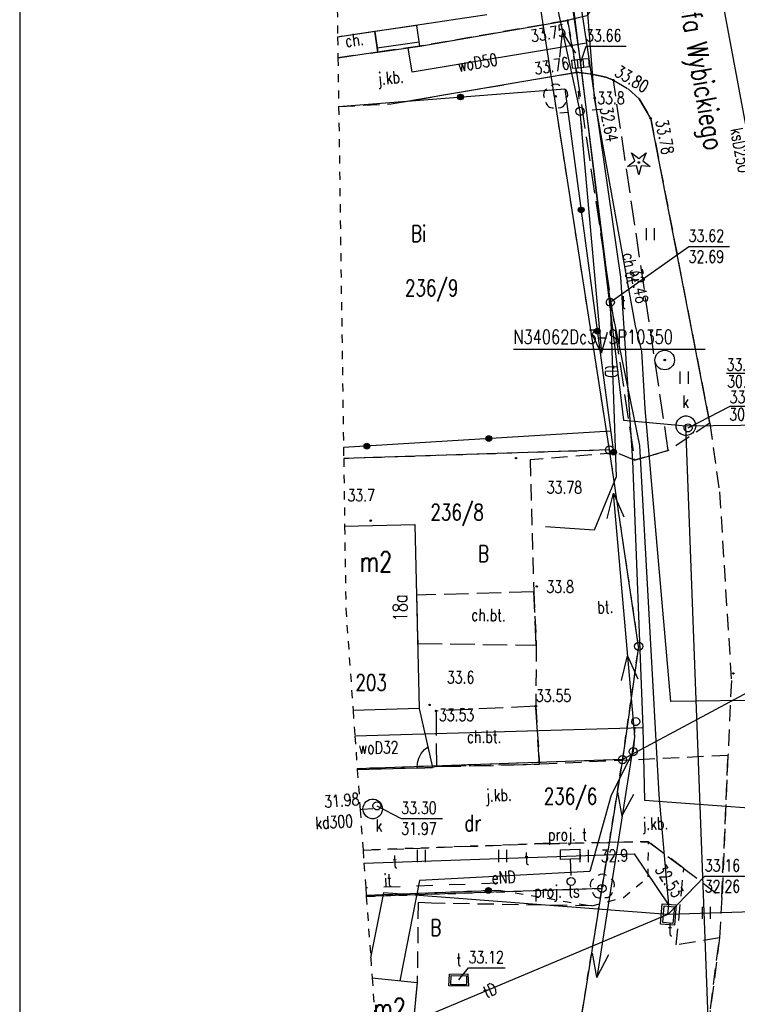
# Model space of a CAD drawing. Header units: millimetres. Extents: x 42484 to 45713, y 27065 to 28593.
# Tile 2 of 23: x 42484 to 42528, y 28443 to 28504. Entities that reach past the tile are written whole.
import ezdxf
from ezdxf.enums import TextEntityAlignment as Align

# ---------------------------------------------------------------- set-up
doc = ezdxf.new("R2010")
doc.units = ezdxf.units.MM
for name, pattern in [('1', [2, 1, -1]), ('2', [1, 0.5, -0.5]), ('423', [2, 1.5, -0.5]), ('424', [1.5, 1, -0.5]), ('901', [0])]:
    doc.linetypes.add(name, pattern=pattern)
for name, color, linetype in [('121-Punkt_osnowy_szczegolowej', 7, 'Continuous'), ('121-Punkt_osnowy_szczegolowej-A', 7, 'Continuous'), ('202-punkt_graniczny', 7, 'Continuous'), ('210-oznaczenie_konturu_uzytku_g', 7, 'Continuous'), ('211-numer_dzialki_ewidencyjnej', 7, 'Continuous'), ('218-kontur_uzytku_gruntowego', 7, 'Continuous'), ('219-dzialka_ewidencyjna', 7, 'Continuous'), ('238-Punkt_adresowy_budynku', 7, 'Continuous'), ('312-budynek_ewidencyjny', 7, 'Continuous'), ('312-oznaczenie_budynku_ewidency', 7, 'Continuous'), ('352-schody', 7, 'Continuous'), ('994-Nazwa_ulicy', 7, 'Continuous'), ('chodnik', 7, 'Continuous'), ('chodnik-Atr17', 7, 'Continuous'), ('drzewo_iglaste', 7, 'Continuous'), ('drzewo_lisciaste', 7, 'Continuous'), ('furtka', 7, 'Continuous'), ('inny_obiekt_zagospodarowania_te', 7, 'Continuous'), ('jezdnia', 7, 'Continuous'), ('jezdnia-Atr17', 7, 'Continuous'), ('komora_podziemna', 7, 'Continuous'), ('komora_podziemna-Atr17', 7, 'Continuous'), ('kratka_sciekowa', 7, 'Continuous'), ('kraweznik', 7, 'Continuous'), ('obszar_utwardzony', 7, 'Continuous'), ('obszar_utwardzony-Atr17', 7, 'Continuous'), ('obudowa_ochronna_przewodu', 7, 'Continuous'), ('ogrodzenie_trwale', 7, 'Continuous'), ('pikieta_naturalna', 7, 'Continuous'), ('pikieta_naturalna-Atr2', 7, 'Continuous'), ('pikieta_sztuczna', 7, 'Continuous'), ('pikieta_sztuczna-Atr2', 7, 'Continuous'), ('przewod_elektroenergetyczny_nis', 7, 'Continuous'), ('przewod_elektroenergetyczny_pod', 7, 'Continuous'), ('przewod_gazowy', 7, 'Continuous'), ('przewod_kanalizacyjny', 7, 'Continuous'), ('przewod_kanalizacyjny-Atr1', 7, 'Continuous'), ('przewod_telekomunikacyjny_podzi', 7, 'Continuous'), ('przewod_wodociagowy', 7, 'Continuous'), ('przewod_wodociagowy-Atr1', 7, 'Continuous'), ('rzedna-Atr2', 7, 'Continuous'), ('rzedna-Atr3', 7, 'Continuous'), ('slup_przewodow_napowietrznych', 7, 'Continuous'), ('slupek_telekomunikacyjny_-_ob__', 7, 'Continuous'), ('szafa_telekomunikacyjna_lub_kon', 7, 'Continuous'), ('trawnik', 7, 'Continuous'), ('wlaz_do_komory_lub_kanalu', 7, 'Continuous'), ('wlaz_do_komory_lub_kanalu-Atr17', 7, 'Continuous'), ('wlaz_do_komory_lub_kanalu_-_okr', 7, 'Continuous'), ('Zakres', 7, 'Continuous')]:
    doc.layers.add(name, color=color, linetype=linetype)
doc.layers.add('KAM-pro Biała Zarys', color=7, linetype='Continuous', lineweight=9)
doc.styles.add('STYL_ARIAL', font='simplex', dxfattribs={"width": 0.75, "oblique": 0.1})

# ---------------------------------------------------------------- blocks, each defined once
blk = doc.blocks.new('202')
at = {"color": 0}
blk.add_circle((0, 0), 0.25, dxfattribs=at)
blk = doc.blocks.new('US15')
at = {"color": 7}
blk.add_polyline3d([(0, 0.25, 0), (0.1352, 0.2103, 0), (0.2274, 0.1039, 0), (0.2475, -0.0356, 0), (0.1889, -0.1637, 0), (0.0704, -0.2399, 0), (-0.0704, -0.2399, 0), (-0.1889, -0.1637, 0), (-0.2475, -0.0356, 0), (-0.2274, 0.1039, 0), (-0.1352, 0.2103, 0), (0, 0.25, 0)], dxfattribs=at)
blk = doc.blocks.new('SM05')
at = {"color": 7}
blk.add_polyline3d([(0, 0.25, 0), (0.1352, 0.2103, 0), (0.2274, 0.1039, 0), (0.2475, -0.0356, 0), (0.1889, -0.1637, 0), (0.0704, -0.2399, 0), (-0.0704, -0.2399, 0), (-0.1889, -0.1637, 0), (-0.2475, -0.0356, 0), (-0.2274, 0.1039, 0), (-0.1352, 0.2103, 0), (0, 0.25, 0)], dxfattribs=at)
blk = doc.blocks.new('US22')
at = {"color": 7}
blk.add_polyline3d([(0, 0.25, 0), (0.1352, 0.2103, 0), (0.2274, 0.1039, 0), (0.2475, -0.0356, 0), (0.1889, -0.1637, 0), (0.0704, -0.2399, 0), (-0.0704, -0.2399, 0), (-0.1889, -0.1637, 0), (-0.2475, -0.0356, 0), (-0.2274, 0.1039, 0), (-0.1352, 0.2103, 0), (0, 0.25, 0)], dxfattribs=at)
blk = doc.blocks.new('US05')
at = {"color": 7}
for points in [[(-0.525, 0.25, 0), (-0.175, 0.25, 0)], [(-0.525, -0.25, 0), (-0.525, 0.25, 0)], [(-0.175, 0.25, 0), (0.175, 0.25, 0)], [(-0.175, -0.25, 0), (-0.175, 0.25, 0)], [(0.175, 0.25, 0), (0.525, 0.25, 0)], [(0.175, -0.25, 0), (0.175, 0.25, 0)], [(0.525, -0.25, 0), (0.525, 0.25, 0)], [(-0.525, -0.25, 0), (-0.175, -0.25, 0)], [(-0.175, -0.25, 0), (0.175, -0.25, 0)], [(0.175, -0.25, 0), (0.525, -0.25, 0)]]:
    blk.add_polyline3d(points, dxfattribs=at)
blk = doc.blocks.new('OK04')
at = {"color": 7}
blk.add_polyline3d([(0, 0.001, 0), (0.0328, 0.3129, 0), (0.1297, 0.6111, 0), (0.2865, 0.8827, 0), (0.4963, 1.1157, 0), (0.75, 1.3, 0)], dxfattribs=at)
blk = doc.blocks.new('PW01')
at = {"color": 7}
blk.add_polyline3d([(0.045, 0, 0), (0.0318, -0.0318, 0), (0, -0.045, 0), (-0.0318, -0.0318, 0), (-0.045, 0, 0), (-0.0318, 0.0318, 0), (0, 0.045, 0), (0.0318, 0.0318, 0), (0.045, 0, 0)], dxfattribs=at)
blk = doc.blocks.new('TU04')
at = {"color": 7}
for points in [[(0, 0, 0), (0, 0.75, 0)], [(0.5, 0, 0), (0.5, 0.75, 0)]]:
    blk.add_polyline3d(points, dxfattribs=at)
blk = doc.blocks.new('US09')
at = {"color": 7}
blk.add_polyline3d([(0.25, 0.0005, 0), (0.2103, -0.1347, 0), (0.1038, -0.227, 0), (-0.0356, -0.247, 0), (-0.1637, -0.1885, 0), (-0.2399, -0.07, 0), (-0.2399, 0.0709, 0), (-0.1637, 0.1894, 0), (-0.0356, 0.2479, 0), (0.1038, 0.2279, 0), (0.2103, 0.1356, 0), (0.25, 0.0005, 0)], dxfattribs=at)
blk = doc.blocks.new('922')
at = {"color": 0}
blk.add_circle((0, 0), 0.05, dxfattribs=at)
for centre, radius, start, end in [((0, 0.35), 0.4, 50.114, 129.886), ((-0.35, 0.1), 0.4, 119.84816, 203.51949), ((0.35, 0.1), 0.4, 336.88451, 60.15184), ((-0.2, -0.3), 0.4, 187.477, 278.47884), ((0.2, -0.275), 0.425, 262.64593, 349.62892)]:
    blk.add_arc(centre, radius, start, end, dxfattribs=at)
blk = doc.blocks.new('921')
at = {"color": 0}
for p, q in [((-0.7, -0.25), (-0.25, 0.1)), ((-0.25, 0.1), (-0.45, 0.6)), ((-0.45, 0.6), (0, 0.25)), ((0, 0.25), (0.45, 0.6)), ((0.45, 0.6), (0.25, 0.1)), ((0.25, 0.1), (0.7, -0.25)), ((-0.15, -0.2), (-0.7, -0.25)), ((0, -0.75), (-0.15, -0.2)), ((0.15, -0.2), (0, -0.75)), ((0.7, -0.25), (0.15, -0.2))]:
    blk.add_line(p, q, dxfattribs=at)
blk.add_circle((0, 0), 0.05, dxfattribs=at)
blk = doc.blocks.new('121')
at = {"color": 0}
for radius in [0.6, 0.05]:
    blk.add_circle((0, 0), radius, dxfattribs=at)
blk = doc.blocks.new('515a')
at = {"color": 0}
for p, q in [((0, 1.25), (0, 0.75)), ((-1.25, 0), (-0.75, 0)), ((0.75, 0), (1.25, 0)), ((0, -0.75), (0, -1.25))]:
    blk.add_line(p, q, dxfattribs=at)
blk.add_circle((0, 0), 0.25, dxfattribs=at)

msp = doc.modelspace()

# ---------------------------------------------------------------- linework, layer by layer
at = {"layer": '121-Punkt_osnowy_szczegolowej-A', "color": 7}
msp.add_polyline3d([(42514.126, 28483.633, 0), (42525.9, 28483.633, 0)], dxfattribs=at)
at = {"layer": '218-kontur_uzytku_gruntowego', "color": 3, "linetype": '2'}
for points in [[(42520.021, 28477.436, 0), (42514.121, 28515.306, 0)], [(42520.021, 28477.436, 0), (42503.71, 28476.905, 0)], [(42521.811, 28465.376, 0), (42520.021, 28477.436, 0)], [(42520.821, 28458.426, 0), (42521.811, 28465.376, 0)], [(42520.821, 28458.426, 0), (42504.541, 28457.865, 0)], [(42519.561, 28450.516, 0), (42520.821, 28458.426, 0)], [(42505.1, 28450.026, 0), (42519.561, 28450.516, 0)], [(42517.551, 28438.006, 0), (42519.561, 28450.516, 0)]]:
    msp.add_polyline3d(points, dxfattribs=at)
at = {"layer": '219-dzialka_ewidencyjna', "color": 7}
for points in [[(42520.021, 28477.436, 0), (42514.121, 28515.306, 0)], [(42520.021, 28477.436, 0), (42503.71, 28476.906, 0)], [(42521.811, 28465.376, 0), (42520.021, 28477.436, 0)], [(42539.141, 28468.246, 0), (42520.821, 28458.426, 0)], [(42521.811, 28465.376, 0), (42520.821, 28458.426, 0)], [(42520.821, 28458.426, 0), (42504.541, 28457.865, 0)], [(42520.821, 28458.426, 0), (42519.561, 28450.516, 0)], [(42519.561, 28450.516, 0), (42505.1, 28450.026, 0)], [(42519.561, 28450.516, 0), (42517.551, 28438.006, 0)]]:
    msp.add_polyline3d(points, dxfattribs=at)
at = {"layer": '312-budynek_ewidencyjny', "color": 7}
for points in [[(42512.491, 28504.146, 0), (42503.341, 28502.789, 0)], [(42503.769, 28472.749, 0), (42508.071, 28472.856, 0)], [(42508.071, 28472.856, 0), (42508.351, 28461.566, 0)], [(42508.351, 28461.566, 0), (42504.286, 28461.441, 0)], [(42505.456, 28445.036, 0), (42508.221, 28444.736, 0)], [(42508.221, 28444.736, 0), (42506.646, 28428.357, 0)]]:
    msp.add_polyline3d(points, dxfattribs=at)
at = {"layer": '352-schody', "color": 7}
for points in [[(42505.621, 28503.126, 0), (42505.811, 28501.866, 0), (42508.381, 28502.226, 0), (42508.191, 28503.506, 0), (42505.621, 28503.126, 0)], [(42505.621, 28503.126, 0), (42505.811, 28501.866, 0), (42508.381, 28502.226, 0), (42508.191, 28503.506, 0), (42505.621, 28503.126, 0)], [(42505.772, 28502.127, 0), (42508.342, 28502.49, 0)]]:
    msp.add_polyline3d(points, dxfattribs=at)
at = {"layer": 'chodnik', "color": 7, "linetype": '423'}
for points in [[(42503.359, 28501.516, 0), (42505.811, 28501.866, 0), (42505.621, 28503.126, 0), (42503.341, 28502.789, 0)], [(42520.261, 28500.146, 0), (42519.791, 28500.316, 0), (42519.031, 28500.496, 0), (42518.001, 28500.626, 0), (42521.551, 28476.816, 0), (42523.631, 28477.396, 0), (42520.261, 28500.146, 0)], [(42508.181, 28468.516, 0), (42508.251, 28465.556, 0), (42515.531, 28465.456, 0), (42515.371, 28468.736, 0), (42508.181, 28468.516, 0)], [(42509.401, 28457.996, 0), (42515.721, 28458.136, 0), (42515.501, 28461.706, 0), (42509.381, 28461.406, 0), (42509.401, 28457.996, 0)]]:
    msp.add_polyline3d(points, dxfattribs=at)
at = {"layer": 'furtka', "color": 7}
msp.add_polyline3d([(42508.211, 28457.906, 0), (42509.151, 28457.946, 0)], dxfattribs=at)
at = {"layer": 'inny_obiekt_zagospodarowania_te', "color": 7, "linetype": '1'}
msp.add_polyline3d([(42513.171, 28450.836, 0), (42505.063, 28450.546, 0)], dxfattribs=at)
at = {"layer": 'jezdnia', "color": 7, "linetype": '424'}
for points in [[(42518.641, 28504.086, 0), (42517.451, 28503.806, 0), (42518.001, 28500.626, 0), (42519.031, 28500.496, 0), (42519.791, 28500.316, 0), (42520.261, 28500.146, 0), (42521.171, 28499.606, 0), (42521.841, 28498.996, 0), (42522.551, 28497.796, 0), (42526.171, 28479.076, 0), (42526.771, 28474.856, 0), (42527.501, 28463.276, 0), (42527.291, 28458.676, 0), (42526.921, 28449.966, 0), (42526.771, 28447.486, 0), (42525.841, 28440.146, 0), (42525.291, 28436.296, 0), (42522.768, 28419.13, 0)], [(42506.631, 28498.686, 0), (42518.001, 28500.626, 0), (42517.451, 28503.806, 0), (42508.381, 28502.226, 0), (42505.811, 28501.866, 0), (42503.359, 28501.516, 0)], [(42503.402, 28498.519, 0), (42506.631, 28498.686, 0)], [(42527.291, 28458.676, 0), (42515.721, 28458.136, 0)], [(42526.921, 28449.966, 0), (42527.291, 28458.676, 0)], [(42515.721, 28458.136, 0), (42509.401, 28457.996, 0)], [(42508.211, 28457.906, 0), (42504.546, 28457.805, 0)], [(42509.151, 28457.946, 0), (42508.211, 28457.906, 0)], [(42509.401, 28457.996, 0), (42509.151, 28457.946, 0)], [(42504.898, 28452.865, 0), (42515.961, 28453.266, 0)], [(42515.961, 28453.266, 0), (42522.411, 28453.386, 0)], [(42522.411, 28453.386, 0), (42524.581, 28451.746, 0)], [(42524.581, 28451.746, 0), (42526.921, 28449.966, 0)]]:
    msp.add_polyline3d(points, dxfattribs=at)
at = {"layer": 'KAM-pro Biała Zarys', "lineweight": 30}
msp.add_lwpolyline([(42780.83, 28593.311), (42483.83, 28593.311), (42483.83, 28383.311), (42780.83, 28383.311)], close=True, dxfattribs=at)
at = {"layer": 'komora_podziemna', "color": 34}
for points in [[(42524.161, 28479.166, 0), (42524.221, 28479.276, 0), (42524.311, 28479.376, 0), (42524.411, 28479.446, 0), (42524.521, 28479.496, 0), (42524.651, 28479.526, 0), (42524.771, 28479.526, 0), (42524.901, 28479.496, 0), (42525.011, 28479.446, 0), (42525.111, 28479.376, 0), (42525.201, 28479.276, 0), (42525.261, 28479.166, 0), (42525.301, 28479.046, 0), (42525.311, 28478.926, 0), (42525.301, 28478.806, 0), (42525.261, 28478.686, 0), (42525.201, 28478.576, 0), (42525.111, 28478.476, 0), (42525.011, 28478.406, 0), (42524.901, 28478.356, 0), (42524.771, 28478.326, 0), (42524.651, 28478.326, 0), (42524.521, 28478.356, 0), (42524.411, 28478.406, 0), (42524.311, 28478.476, 0), (42524.221, 28478.576, 0), (42524.161, 28478.686, 0), (42524.121, 28478.806, 0), (42524.111, 28478.926, 0), (42524.121, 28479.046, 0), (42524.161, 28479.166, 0)], [(42506.091, 28455.396, 0), (42506.081, 28455.276, 0), (42506.041, 28455.156, 0), (42505.981, 28455.046, 0), (42505.891, 28454.946, 0), (42505.791, 28454.876, 0), (42505.681, 28454.826, 0), (42505.551, 28454.796, 0), (42505.431, 28454.796, 0), (42505.301, 28454.826, 0), (42505.191, 28454.876, 0), (42505.091, 28454.946, 0), (42505.001, 28455.046, 0), (42504.941, 28455.156, 0), (42504.901, 28455.276, 0), (42504.891, 28455.396, 0), (42504.901, 28455.516, 0), (42504.941, 28455.636, 0), (42505.001, 28455.746, 0), (42505.091, 28455.846, 0), (42505.191, 28455.916, 0), (42505.301, 28455.966, 0), (42505.431, 28455.996, 0), (42505.551, 28455.996, 0), (42505.681, 28455.966, 0), (42505.791, 28455.916, 0), (42505.891, 28455.846, 0), (42505.981, 28455.746, 0), (42506.041, 28455.636, 0), (42506.081, 28455.516, 0), (42506.091, 28455.396, 0)]]:
    msp.add_polyline3d(points, dxfattribs=at)
at = {"layer": 'komora_podziemna', "color": 30}
for points in [[(42523.151, 28448.316, 0), (42523.261, 28449.566, 0), (42524.121, 28449.516, 0), (42524.001, 28448.266, 0), (42523.151, 28448.316, 0)], [(42510.211, 28445.256, 0), (42511.331, 28445.266, 0), (42511.361, 28444.516, 0), (42510.171, 28444.526, 0), (42510.211, 28445.256, 0)]]:
    msp.add_polyline3d(points, dxfattribs=at)
at = {"layer": 'kraweznik', "color": 7}
for points in [[(42518.881, 28505.226, 0), (42518.901, 28504.466, 0), (42518.641, 28504.086, 0), (42517.451, 28503.806, 0)], [(42508.381, 28502.226, 0), (42517.451, 28503.806, 0)], [(42506.631, 28498.686, 0), (42518.001, 28500.626, 0)], [(42526.171, 28479.076, 0), (42522.551, 28497.796, 0), (42521.841, 28498.996, 0), (42521.171, 28499.606, 0)]]:
    msp.add_polyline3d(points, dxfattribs=at)
at = {"layer": 'obszar_utwardzony', "color": 7, "linetype": '424'}
for points in [[(42526.171, 28479.076, 0), (42523.631, 28477.396, 0)], [(42523.631, 28477.396, 0), (42521.551, 28476.816, 0)], [(42520.441, 28477.266, 0), (42515.151, 28476.826, 0)], [(42515.151, 28476.826, 0), (42515.371, 28468.736, 0)], [(42521.551, 28476.816, 0), (42520.441, 28477.266, 0)], [(42515.371, 28468.736, 0), (42515.531, 28465.456, 0)], [(42515.531, 28465.456, 0), (42515.501, 28461.706, 0)], [(42515.501, 28461.706, 0), (42515.721, 28458.136, 0)], [(42524.581, 28451.746, 0), (42522.411, 28453.386, 0)], [(42524.121, 28447.046, 0), (42524.581, 28451.746, 0)], [(42508.281, 28449.646, 0), (42508.221, 28444.736, 0)], [(42509.091, 28449.606, 0), (42508.281, 28449.646, 0)], [(42518.931, 28449.446, 0), (42509.091, 28449.606, 0)], [(42526.771, 28447.486, 0), (42524.121, 28447.046, 0)], [(42525.841, 28440.146, 0), (42526.771, 28447.486, 0)], [(42508.221, 28444.736, 0), (42507.981, 28442.246, 0)]]:
    msp.add_polyline3d(points, dxfattribs=at)
at = {"layer": 'obudowa_ochronna_przewodu', "color": 52}
msp.add_polyline3d([(42535.931, 28462.166, 0), (42523.781, 28461.986, 0)], dxfattribs=at)
at = {"layer": 'ogrodzenie_trwale', "color": 7, "linetype": '901'}
for points in [[(42503.402, 28498.525, 0), (42517.291, 28499.606, 0)], [(42517.291, 28499.606, 0), (42520.291, 28477.136, 0)], [(42520.101, 28478.596, 0), (42503.7, 28477.585, 0)], [(42508.351, 28461.566, 0), (42509.151, 28457.946, 0)], [(42508.211, 28457.906, 0), (42504.546, 28457.805, 0)], [(42505.094, 28450.111, 0), (42513.241, 28450.416, 0)]]:
    msp.add_polyline3d(points, dxfattribs=at)
at = {"layer": 'ogrodzenie_trwale', "color": 7}
for centre, radius in [((42510.879, 28499.107), 0.175), ((42510.879, 28499.107), 0.158), ((42510.879, 28499.107), 0.14), ((42510.879, 28499.107), 0.122), ((42510.879, 28499.107), 0.105), ((42510.879, 28499.107), 0.0875), ((42510.879, 28499.107), 0.07), ((42510.879, 28499.107), 0.0525), ((42510.879, 28499.107), 0.035), ((42518.283, 28492.172), 0.175), ((42518.283, 28492.172), 0.158), ((42518.283, 28492.172), 0.14), ((42518.283, 28492.172), 0.122), ((42518.283, 28492.172), 0.105), ((42518.283, 28492.172), 0.0875), ((42518.283, 28492.172), 0.07), ((42518.283, 28492.172), 0.0525), ((42518.283, 28492.172), 0.035), ((42519.276, 28484.738), 0.175), ((42519.276, 28484.738), 0.158), ((42519.276, 28484.738), 0.14), ((42519.276, 28484.738), 0.122), ((42519.276, 28484.738), 0.105), ((42519.276, 28484.738), 0.0875), ((42519.276, 28484.738), 0.07), ((42519.276, 28484.738), 0.0525), ((42519.276, 28484.738), 0.035), ((42512.615, 28478.135), 0.175), ((42512.615, 28478.135), 0.158), ((42512.615, 28478.135), 0.14), ((42512.615, 28478.135), 0.122), ((42512.615, 28478.135), 0.105), ((42512.615, 28478.135), 0.0875), ((42512.615, 28478.135), 0.07), ((42512.615, 28478.135), 0.0525), ((42512.615, 28478.135), 0.035), ((42505.129, 28477.673), 0.175), ((42505.129, 28477.673), 0.158), ((42505.129, 28477.673), 0.14), ((42505.129, 28477.673), 0.122), ((42505.129, 28477.673), 0.105), ((42505.129, 28477.673), 0.0875), ((42505.129, 28477.673), 0.07), ((42505.129, 28477.673), 0.0525), ((42505.129, 28477.673), 0.035), ((42520.269, 28477.304), 0.175), ((42520.269, 28477.304), 0.158), ((42520.269, 28477.304), 0.14), ((42520.269, 28477.304), 0.122), ((42520.269, 28477.304), 0.105), ((42520.269, 28477.304), 0.0875), ((42520.269, 28477.304), 0.07), ((42520.269, 28477.304), 0.0525), ((42520.269, 28477.304), 0.035), ((42512.589, 28450.392), 0.175), ((42512.589, 28450.392), 0.158), ((42512.589, 28450.392), 0.14), ((42512.589, 28450.392), 0.122), ((42512.589, 28450.392), 0.105), ((42512.589, 28450.392), 0.0875), ((42512.589, 28450.392), 0.07), ((42512.589, 28450.392), 0.0525), ((42512.589, 28450.392), 0.035)]:
    msp.add_circle(centre, radius, dxfattribs=at)
at = {"layer": 'przewod_elektroenergetyczny_nis', "color": 1}
for points in [[(42515.032, 28512.856, 0), (42518.209, 28498.212, 0)], [(42516.978, 28501.561, 0), (42517.14, 28503.059, 0), (42517.941, 28501.79, 0)], [(42518.201, 28498.202, 0), (42519.535, 28483.381, 0), (42519.89, 28484.665, 0)], [(42519.507, 28483.41, 0), (42518.951, 28484.541, 0)], [(42519.883, 28473.236, 0), (42520.265, 28474.779, 0)], [(42521.573, 28459.865, 0), (42520.265, 28474.779, 0), (42520.906, 28473.323, 0)], [(42520.76, 28463.284, 0), (42521.134, 28464.801, 0), (42521.752, 28463.383, 0)], [(42521.555, 28459.804, 0), (42519.253, 28445.044, 0), (42519.984, 28446.452, 0)], [(42520.522, 28456.431, 0), (42520.784, 28454.948, 0), (42521.511, 28456.305, 0)], [(42519.253, 28445.058, 0), (42518.983, 28446.547, 0)]]:
    msp.add_polyline3d(points, dxfattribs=at)
at = {"layer": 'przewod_elektroenergetyczny_pod', "color": 1}
msp.add_polyline3d([(42521.561, 28459.846, 0), (42521.481, 28458.926, 0), (42520.121, 28456.236, 0), (42518.811, 28451.546, 0), (42508.371, 28450.996, 0), (42507.161, 28444.846, 0)], dxfattribs=at)
at = {"layer": 'przewod_gazowy', "color": 40}
msp.add_polyline3d([(42535.931, 28462.166, 0), (42523.781, 28461.986, 0), (42522.201, 28479.976, 0), (42522.001, 28483.496, 0), (42521.611, 28485.066, 0), (42519.111, 28499.046, 0), (42518.551, 28506.076, 0), (42515.981, 28522.896, 0), (42515.901, 28523.206, 0), (42515.841, 28523.516, 0), (42515.761, 28525.396, 0), (42515.041, 28528.646, 0), (42515.051, 28529.036, 0), (42514.981, 28529.476, 0), (42514.691, 28533.006, 0), (42512.831, 28536.266, 0), (42512.021, 28539.446, 0)], dxfattribs=at)
at = {"layer": 'przewod_kanalizacyjny', "color": 34}
for points in [[(42521.467, 28548.845, 0), (42521.861, 28545.636, 0), (42522.341, 28540.936, 0), (42523.411, 28533.116, 0), (42525.651, 28511.976, 0), (42531.861, 28478.686, 0)], [(42514.571, 28526.486, 0), (42518.251, 28501.176, 0), (42520.891, 28479.256, 0), (42524.711, 28478.926, 0)], [(42523.42, 28418.974, 0), (42526.401, 28433.876, 0), (42524.711, 28478.926, 0), (42531.451, 28478.996, 0)], [(42505.491, 28455.396, 0), (42504.861, 28455.356, 0), (42504.721, 28455.348, 0)]]:
    msp.add_polyline3d(points, dxfattribs=at)
at = {"layer": 'przewod_telekomunikacyjny_podzi', "color": 30}
for points in [[(42515.151, 28525.816, 0), (42520.071, 28486.506, 0), (42521.861, 28477.716, 0), (42523.051, 28456.266, 0), (42523.641, 28449.516, 0), (42523.571, 28448.946, 0)], [(42520.071, 28486.506, 0), (42520.441, 28475.796, 0), (42519.071, 28472.506, 0), (42516.101, 28472.716, 0)], [(42504.955, 28452.07, 0), (42521.541, 28452.636, 0), (42523.641, 28449.516, 0)], [(42506.155, 28450.15, 0), (42506.181, 28450.276, 0), (42507.278, 28450.193, 0)], [(42507.278, 28450.193, 0), (42523.571, 28448.946, 0)], [(42505.369, 28446.263, 0), (42506.155, 28450.15, 0)], [(42523.641, 28448.936, 0), (42537.861, 28449.386, 0)], [(42523.641, 28448.936, 0), (42507.991, 28442.356, 0)]]:
    msp.add_polyline3d(points, dxfattribs=at)
at = {"layer": 'przewod_telekomunikacyjny_podzi', "color": 30, "linetype": '1'}
msp.add_polyline3d([(42517.611, 28452.306, 0), (42517.671, 28450.946, 0)], dxfattribs=at)
at = {"layer": 'przewod_wodociagowy', "color": 5}
for points in [[(42516.801, 28514.206, 0), (42518.611, 28502.406, 0), (42518.941, 28500.226, 0), (42520.701, 28488.036, 0), (42521.431, 28476.766, 0), (42522.071, 28460.396, 0)], [(42518.611, 28502.406, 0), (42507.911, 28500.626, 0), (42507.671, 28502.126, 0)], [(42504.398, 28459.882, 0), (42522.071, 28460.396, 0)], [(42522.071, 28460.396, 0), (42522.171, 28455.936, 0), (42533.311, 28455.126, 0)]]:
    msp.add_polyline3d(points, dxfattribs=at)
at = {"layer": 'rzedna-Atr2', "color": 7}
for points in [[(42518.251, 28501.176, 0), (42518.581, 28502.236, 0), (42521.054, 28502.236, 0)], [(42520.071, 28486.506, 0), (42524.881, 28489.936, 0), (42527.386, 28489.936, 0)], [(42531.751, 28479.016, 0), (42529.741, 28482.136, 0), (42527.204, 28482.136, 0)], [(42524.841, 28478.786, 0), (42527.431, 28480.116, 0), (42529.963, 28480.116, 0)], [(42505.751, 28455.586, 0), (42507.241, 28454.816, 0), (42509.773, 28454.816, 0)], [(42523.631, 28448.946, 0), (42525.871, 28451.276, 0), (42528.376, 28451.276, 0)], [(42510.771, 28444.906, 0), (42511.371, 28445.646, 0), (42513.616, 28445.646, 0)]]:
    msp.add_polyline3d(points, dxfattribs=at)
at = {"layer": 'slup_przewodow_napowietrznych', "color": 7, "linetype": '2'}
msp.add_polyline3d([(42521.481, 28458.926, 0), (42521.631, 28460.766, 0)], dxfattribs=at)
at = {"layer": 'szafa_telekomunikacyjna_lub_kon', "color": 30}
msp.add_polyline3d([(42517.021, 28452.296, 0), (42517.011, 28452.896, 0), (42518.201, 28452.926, 0), (42518.221, 28452.326, 0), (42517.021, 28452.296, 0)], dxfattribs=at)
at = {"layer": 'trawnik', "color": 7, "linetype": '2'}
for points in [[(42507.278, 28450.193, 0), (42513.241, 28450.416, 0), (42518.931, 28449.446, 0), (42520.891, 28449.966, 0), (42522.391, 28451.226, 0), (42522.411, 28453.386, 0), (42515.961, 28453.266, 0), (42504.898, 28452.865, 0)], [(42506.155, 28450.15, 0), (42507.278, 28450.193, 0)], [(42505.094, 28450.111, 0), (42506.155, 28450.15, 0)]]:
    msp.add_polyline3d(points, dxfattribs=at)
at = {"layer": 'wlaz_do_komory_lub_kanalu', "color": 7}
for points in [[(42523.291, 28448.426, 0), (42523.371, 28449.446, 0), (42524.011, 28449.376, 0), (42523.901, 28448.356, 0), (42523.291, 28448.426, 0)], [(42510.311, 28445.176, 0), (42511.251, 28445.146, 0), (42511.251, 28444.596, 0), (42510.291, 28444.606, 0), (42510.311, 28445.176, 0)]]:
    msp.add_polyline3d(points, dxfattribs=at)
at = {"layer": 'Zakres', "color": 3, "linetype": '2', "lineweight": 30}
msp.add_polyline3d([(42503.189, 28513.504, 0), (42503.341, 28502.789, 0), (42503.341, 28502.789, 0), (42503.359, 28501.516, 0), (42503.359, 28501.516, 0), (42503.402, 28498.525, 0), (42503.402, 28498.519, 0), (42503.7, 28477.585, 0), (42503.71, 28476.906, 0), (42503.71, 28476.905, 0), (42503.769, 28472.749, 0), (42503.841, 28467.686, 0), (42504.286, 28461.441, 0), (42504.398, 28459.882, 0), (42504.541, 28457.865, 0), (42504.541, 28457.865, 0), (42504.546, 28457.805, 0), (42504.546, 28457.805, 0), (42504.721, 28455.348, 0), (42504.898, 28452.865, 0), (42504.898, 28452.865, 0), (42504.955, 28452.07, 0), (42505.063, 28450.546, 0), (42505.094, 28450.111, 0), (42505.094, 28450.111, 0), (42505.1, 28450.026, 0), (42505.369, 28446.263, 0), (42505.456, 28445.036, 0), (42506.646, 28428.357, 0)], dxfattribs=at)

# ---------------------------------------------------------------- block references
at = {"layer": '121-Punkt_osnowy_szczegolowej', "color": 7}
msp.add_blockref('121', (42523.411, 28482.956), dxfattribs=at)
at = {"layer": '202-punkt_graniczny', "color": 7}
for p in [(42520.021, 28477.436), (42521.811, 28465.376), (42520.821, 28458.426), (42519.561, 28450.516)]:
    msp.add_blockref('202', p, dxfattribs=at)
at = {"layer": 'drzewo_iglaste', "color": 3}
msp.add_blockref('921', (42521.821, 28495.086), dxfattribs=at)
at = {"layer": 'drzewo_lisciaste', "color": 3}
for p in [(42516.721, 28499.146), (42519.581, 28450.646)]:
    msp.add_blockref('922', p, dxfattribs=at)
at = {"layer": 'furtka', "color": 7, "rotation": 2.43507}
msp.add_blockref('OK04', (42508.211, 28457.906), dxfattribs=at)
at = {"layer": 'komora_podziemna', "color": 30, "rotation": 273.14617}
msp.add_blockref('US15', (42520.071, 28486.506), dxfattribs=at)
at = {"layer": 'kratka_sciekowa', "color": 34, "rotation": 6.239510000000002}
msp.add_blockref('US05', (42518.251, 28501.176), dxfattribs=at)
at = {"layer": 'pikieta_naturalna', "color": 7}
for p in [(42519.111, 28499.046), (42523.421, 28482.966), (42505.371, 28473.096), (42515.561, 28469.056), (42508.981, 28461.786)]:
    msp.add_blockref('PW01', p, dxfattribs=at)
at = {"layer": 'pikieta_sztuczna', "color": 7}
for p in [(42517.451, 28503.806), (42518.001, 28500.626), (42520.261, 28500.146), (42522.551, 28497.796), (42515.501, 28461.706), (42509.381, 28461.406)]:
    msp.add_blockref('PW01', p, dxfattribs=at)
at = {"layer": 'pikieta_sztuczna', "color": 7, "rotation": 180.0004199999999}
for p in [(42514.291, 28476.936), (42527.621, 28463.716)]:
    msp.add_blockref('PW01', p, dxfattribs=at)
at = {"layer": 'przewod_elektroenergetyczny_nis', "color": 7, "rotation": 274.95099}
msp.add_blockref('515a', (42518.211, 28498.226), dxfattribs=at)
at = {"layer": 'slup_przewodow_napowietrznych', "color": 7}
for p in [(42521.631, 28460.766), (42521.481, 28458.926)]:
    msp.add_blockref('SM05', p, dxfattribs=at)
at = {"layer": 'slupek_telekomunikacyjny_-_ob__', "color": 30}
msp.add_blockref('US09', (42517.671, 28450.946), dxfattribs=at)
at = {"layer": 'trawnik', "color": 7}
for p in [(42522.289, 28490.309), (42524.36, 28481.495), (42508.23, 28452.135), (42513.23, 28452.135), (42518.23, 28452.135), (42525.72, 28448.645)]:
    msp.add_blockref('TU04', p, dxfattribs=at)
at = {"layer": 'wlaz_do_komory_lub_kanalu_-_okr', "color": 7}
for p in [(42524.841, 28478.786), (42505.751, 28455.586)]:
    msp.add_blockref('US22', p, dxfattribs=at)

# ---------------------------------------------------------------- texts
at = {"layer": '121-Punkt_osnowy_szczegolowej-A', "color": 7, "style": 'STYL_ARIAL', "width": 0.75}
msp.add_text('N34062Dc3-SP10350', height=0.875, dxfattribs=at).set_placement((42514.126, 28483.682), align=Align.BOTTOM_LEFT)
at = {"layer": '210-oznaczenie_konturu_uzytku_g', "color": 3, "style": 'STYL_ARIAL', "width": 0.75}
for s, p in [('Bi', (42507.838, 28489.921)), ('B', (42511.952, 28470.268)), ('dr', (42511.121, 28453.731)), ('B', (42509.028, 28447.31))]:
    msp.add_text(s, height=1, dxfattribs=at).set_placement(p, align=Align.BOTTOM_LEFT)
at = {"layer": '211-numer_dzialki_ewidencyjnej', "color": 7, "style": 'STYL_ARIAL', "width": 0.75}
for s, p in [('236/9', (42507.47, 28487.885)), ('236/8', (42509.035, 28474.117)), ('236/6', (42515.988, 28456.678))]:
    msp.add_text(s, height=1, dxfattribs=at).set_placement(p, align=Align.TOP_LEFT)
at = {"layer": '238-Punkt_adresowy_budynku', "color": 7, "style": 'STYL_ARIAL', "width": 0.75}
msp.add_text('18a', height=0.875, rotation=90.929, dxfattribs=at).set_placement((42507.87, 28467.759), align=Align.BOTTOM_CENTER)
at = {"layer": '312-oznaczenie_budynku_ewidency', "color": 7, "style": 'STYL_ARIAL', "width": 0.75}
msp.add_text('m2', height=1.25, dxfattribs=at).set_placement((42504.681, 28469.579), align=Align.BOTTOM_LEFT)
msp.add_text('203', height=1, dxfattribs=at).set_placement((42504.431, 28463.659), align=Align.TOP_LEFT)
msp.add_text('m2', height=1.25, dxfattribs=at).set_placement((42506.523, 28443.157), align=Align.MIDDLE_CENTER)
at = {"layer": '994-Nazwa_ulicy', "color": 7, "style": 'STYL_ARIAL', "width": 0.75}
msp.add_text('Józefa Wybickiego', height=1.25, rotation=279.6763, dxfattribs=at).set_placement((42523.584, 28506.917), align=Align.BOTTOM_LEFT)
at = {"layer": 'chodnik-Atr17', "color": 7, "style": 'STYL_ARIAL', "width": 0.75}
for s, rotation, p in [('ch.', 8.13, (42503.885, 28501.938)), ('ch.bt.', 278.482, (42520.602, 28489.443)), ('ch.bt.', 359.212, (42511.532, 28466.718))]:
    msp.add_text(s, height=0.75, rotation=rotation, dxfattribs=at).set_placement(p, align=Align.BOTTOM_LEFT)
msp.add_text('ch.bt.', height=0.75, dxfattribs=at).set_placement((42511.271, 28459.228), align=Align.BOTTOM_LEFT)
at = {"layer": 'inny_obiekt_zagospodarowania_te', "color": 7, "style": 'STYL_ARIAL', "width": 0.75}
msp.add_text('it', height=0.75, rotation=2.096, dxfattribs=at).set_placement((42506.199, 28450.412), align=Align.BOTTOM_LEFT)
at = {"layer": 'jezdnia-Atr17', "color": 7, "style": 'STYL_ARIAL', "width": 0.75}
for rotation, p in [(5.029, (42505.858, 28499.628)), (2.089, (42512.453, 28455.619)), (1.656, (42522.054, 28453.881))]:
    msp.add_text('j.kb.', height=0.75, rotation=rotation, dxfattribs=at).set_placement(p, align=Align.BOTTOM_LEFT)
at = {"layer": 'komora_podziemna-Atr17', "color": 7, "style": 'STYL_ARIAL', "width": 0.75}
msp.add_text('t', height=0.75, dxfattribs=at).set_placement((42520.741, 28485.898), align=Align.BOTTOM_LEFT)
at = {"layer": 'obszar_utwardzony-Atr17', "color": 7, "style": 'STYL_ARIAL', "width": 0.75}
msp.add_text('bt.', height=0.75, rotation=2.672, dxfattribs=at).set_placement((42519.297, 28467.168), align=Align.BOTTOM_LEFT)
at = {"layer": 'pikieta_naturalna-Atr2', "color": 7, "style": 'STYL_ARIAL', "width": 0.75}
for s, p in [('33.8', (42519.266, 28498.443)), ('33.7', (42503.941, 28474.058)), ('33.8', (42516.151, 28468.438)), ('33.6', (42510.041, 28462.878))]:
    msp.add_text(s, height=0.75, dxfattribs=at).set_placement(p, align=Align.BOTTOM_LEFT)
at = {"layer": 'pikieta_sztuczna-Atr2', "color": 7, "style": 'STYL_ARIAL', "width": 0.75}
msp.add_text('33.75', height=0.75, rotation=9.881, dxfattribs=at).set_placement((42516.193, 28503.392), align=Align.TOP_CENTER)
for s, rotation, p in [('33.76', 9.682, (42516.574, 28500.428)), ('33.80', 329.314, (42521.092, 28499.702)), ('33.78', 280.944, (42522.832, 28496.544))]:
    msp.add_text(s, height=0.75, rotation=rotation, dxfattribs=at).set_placement(p, align=Align.BOTTOM_CENTER)
for s, p in [('33.78', (42516.171, 28474.538)), ('33.55', (42515.501, 28461.748)), ('33.53', (42509.551, 28460.568))]:
    msp.add_text(s, height=0.75, dxfattribs=at).set_placement(p, align=Align.BOTTOM_LEFT)
at = {"layer": 'przewod_elektroenergetyczny_pod', "color": 1, "style": 'STYL_ARIAL', "width": 0.75}
msp.add_text('eND', height=0.75, rotation=3.015, dxfattribs=at).set_placement((42512.784, 28451.164), align=Align.MIDDLE_LEFT)
at = {"layer": 'przewod_kanalizacyjny-Atr1', "color": 34, "style": 'STYL_ARIAL', "width": 0.75}
for s, rotation, p in [('ksD250', 280.567, (42527.811, 28497.204)), ('kd300', 3.433, (42501.971, 28454.527))]:
    msp.add_text(s, height=0.75, rotation=rotation, dxfattribs=at).set_placement(p, align=Align.MIDDLE_LEFT)
at = {"layer": 'przewod_telekomunikacyjny_podzi', "color": 30, "style": 'STYL_ARIAL', "width": 0.75}
for s, rotation, p in [('tD', 271.978, (42520.138, 28482.644)), ('t', 1.957, (42514.803, 28452.344)), ('t', 1.957, (42506.713, 28452.155)), ('tD', 22.804, (42512.315, 28444.109))]:
    msp.add_text(s, height=0.75, rotation=rotation, dxfattribs=at).set_placement(p, align=Align.MIDDLE_LEFT)
at = {"layer": 'przewod_wodociagowy-Atr1', "color": 5, "style": 'STYL_ARIAL', "width": 0.75}
for s, rotation, p in [('woD50', 9.445, (42510.711, 28501.025)), ('woD32', 1.027, (42504.62, 28459.145))]:
    msp.add_text(s, height=0.75, rotation=rotation, dxfattribs=at).set_placement(p, align=Align.MIDDLE_LEFT)
at = {"layer": 'rzedna-Atr2', "color": 34, "style": 'STYL_ARIAL', "width": 0.75}
for s, p in [('33.66', (42518.581, 28502.286)), ('33.75', (42527.204, 28482.079)), ('33.60', (42527.395, 28480.083)), ('33.30', (42507.241, 28454.866))]:
    msp.add_text(s, height=0.75, dxfattribs=at).set_placement(p, align=Align.BOTTOM_LEFT)
at = {"layer": 'rzedna-Atr2', "color": 52, "style": 'STYL_ARIAL', "width": 0.75}
msp.add_text('32.64', height=0.75, rotation=280.139, dxfattribs=at).set_placement((42519.808, 28498.5), align=Align.MIDDLE_LEFT)
at = {"layer": 'rzedna-Atr2', "color": 30, "style": 'STYL_ARIAL', "width": 0.75}
for s, p in [('33.62', (42524.881, 28489.986)), ('33.16', (42525.871, 28451.326)), ('33.12', (42511.371, 28445.696))]:
    msp.add_text(s, height=0.75, dxfattribs=at).set_placement(p, align=Align.BOTTOM_LEFT)
at = {"layer": 'rzedna-Atr2', "color": 7, "style": 'STYL_ARIAL', "width": 0.75}
msp.add_text('32.48', height=0.75, rotation=280.922, dxfattribs=at).set_placement((42521.052, 28488.464), align=Align.BOTTOM_LEFT)
at = {"layer": 'rzedna-Atr2', "color": 34, "style": 'STYL_ARIAL', "width": 0.75}
msp.add_text('31.98', height=0.75, rotation=4.721, dxfattribs=at).set_placement((42502.558, 28455.238), align=Align.BOTTOM_LEFT)
at = {"layer": 'rzedna-Atr2', "color": 30, "style": 'STYL_ARIAL', "width": 0.75}
msp.add_text('32.9', height=0.75, rotation=1.957, dxfattribs=at).set_placement((42519.483, 28452.504), align=Align.MIDDLE_LEFT)
at = {"layer": 'rzedna-Atr3', "color": 30, "style": 'STYL_ARIAL', "width": 0.75}
for s, p in [('32.69', (42524.881, 28488.711)), ('32.26', (42525.871, 28450.05))]:
    msp.add_text(s, height=0.75, dxfattribs=at).set_placement(p, align=Align.BOTTOM_LEFT)
at = {"layer": 'rzedna-Atr3', "color": 34, "style": 'STYL_ARIAL', "width": 0.75}
for s, p in [('30.23', (42527.24, 28481.042)), ('30.28', (42527.372, 28479.021)), ('31.97', (42507.241, 28453.59))]:
    msp.add_text(s, height=0.75, dxfattribs=at).set_placement(p, align=Align.BOTTOM_LEFT)
at = {"layer": 'rzedna-Atr3', "color": 7, "style": 'STYL_ARIAL', "width": 0.75}
msp.add_text('32.53', height=0.75, rotation=303.987, dxfattribs=at).set_placement((42522.585, 28451.54), align=Align.BOTTOM_LEFT)
at = {"layer": 'slupek_telekomunikacyjny_-_ob__', "color": 30, "style": 'STYL_ARIAL', "width": 0.75}
msp.add_text('proj. ts', height=0.75, dxfattribs=at).set_placement((42515.4, 28449.736), align=Align.BOTTOM_LEFT)
at = {"layer": 'szafa_telekomunikacyjna_lub_kon', "color": 30, "style": 'STYL_ARIAL', "width": 0.75}
msp.add_text('proj. t', height=0.75, dxfattribs=at).set_placement((42516.248, 28453.228), align=Align.BOTTOM_LEFT)
at = {"layer": 'wlaz_do_komory_lub_kanalu-Atr17', "color": 7, "style": 'STYL_ARIAL', "width": 0.75}
for p in [(42523.601, 28447.388), (42510.631, 28445.538)]:
    msp.add_text('t', height=0.75, dxfattribs=at).set_placement(p, align=Align.BOTTOM_LEFT)
at = {"layer": 'wlaz_do_komory_lub_kanalu_-_okr', "color": 7, "style": 'STYL_ARIAL', "width": 0.75}
for p in [(42524.491, 28479.808), (42505.667, 28453.781)]:
    msp.add_text('k', height=0.75, dxfattribs=at).set_placement(p, align=Align.BOTTOM_LEFT)

doc.saveas('drawing.dxf')
